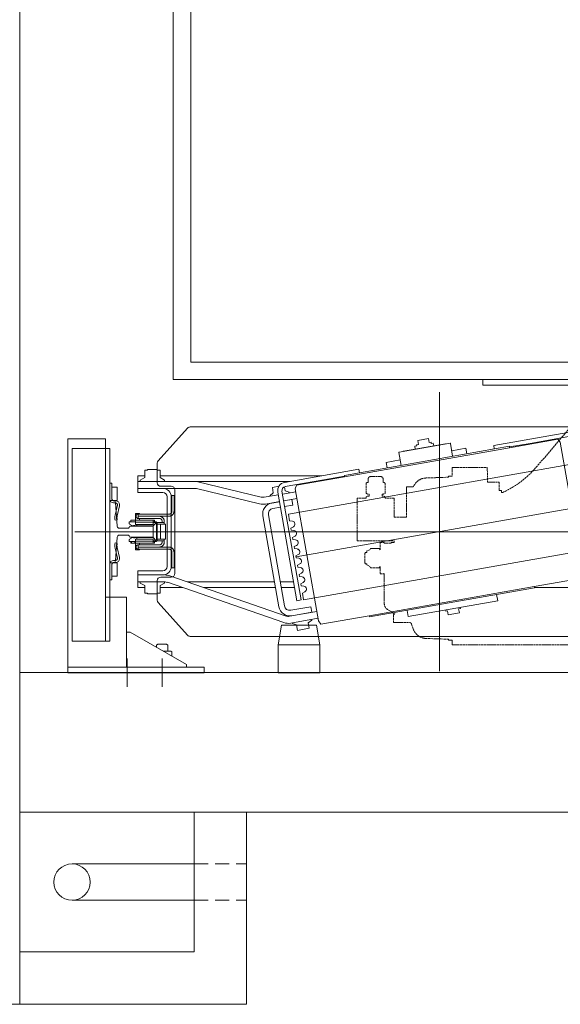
# Model space of a CAD drawing. Header units: millimetres. Extents: x 213386 to 506888, y 183055 to 450952.
# Tile 199 of 256: x 387877 to 388651, y 292732 to 294142. Entities that reach past the tile are written whole.
import ezdxf

# ---------------------------------------------------------------- set-up
doc = ezdxf.new("R2010")
doc.units = ezdxf.units.MM
doc.linetypes.add('ACAD_ISO02W100', pattern=[15, 12, -3])
doc.linetypes.add('ACDINTGL', pattern=[3, 2, -1])
for name, color, linetype, lineweight in [('DASH_25', 255, 'ACAD_ISO02W100', 0), ('NOVA', 255, 'Continuous', 0), ('NOVÁ TENKÁ', 255, 'Continuous', 0), ('ŽB', 255, 'Continuous', 0)]:
    doc.layers.add(name, color=color, linetype=linetype, lineweight=lineweight)

# ---------------------------------------------------------------- blocks, each defined once
blk = doc.blocks.new('MX20_Planview')
at = {"layer": 'DASH_25', "ltscale": 0.25}
for p, q in [((58.2, 667), (58.2, 679.8)), ((58.2, 679.8), (119.2, 679.8)), ((119.2, 679.8), (119.2, 626.8)), ((35.4, 664.1), (31.1, 664.1)), ((36.6, 667), (50.9, 667)), ((56.4, 667), (58.2, 667)), ((132, 661.7), (133.6, 665.7)), ((133.6, 665.7), (136, 665.7)), ((136, 667.7), (137.2, 668.9)), ((136, 665.7), (136, 667.7)), ((137.2, 668.9), (150.8, 668.9)), ((150.8, 668.9), (152, 667.7)), ((152, 667.7), (152, 665.7)), ((152, 665.7), (153.6, 665.7)), ((153.6, 665.7), (156, 661.7)), ((207.3, 664.7), (213.8, 664.8)), ((209.9, 640.9), (207.3, 664.7)), ((216.8, 637.3), (213.8, 664.8)), ((26.9, 659.9), (26.9, 646.7)), ((55.2, 662.7), (52.1, 662.7)), ((130.1, 660.7), (132, 661.7)), ((130.1, 648), (130.1, 660.7)), ((156, 661.7), (157.9, 660.7)), ((157.9, 660.7), (157.9, 648)), ((35.4, 642.5), (31.1, 642.5)), ((36.6, 639.5), (50.9, 639.5)), ((55.2, 643.9), (52.1, 643.9)), ((56.4, 639.5), (58.2, 639.5)), ((58.2, 626.8), (58.2, 639.5)), ((122, 646.9), (121.5, 646.4)), ((121.5, 646.4), (121.5, 641.4)), ((121.5, 641.4), (122, 640.9)), ((132, 646.9), (122, 646.9)), ((122, 640.9), (122.6, 640.9)), ((122.6, 630.9), (122.6, 640.9)), ((122.6, 640.9), (122.6, 640.9)), ((132, 646.9), (130.1, 648)), ((157.9, 648), (156, 646.9)), ((156, 646.9), (166, 646.9)), ((166, 646.9), (166.5, 646.4)), ((166.5, 641.4), (166, 640.9)), ((209.9, 640.9), (166, 640.9)), ((166.5, 646.4), (166.5, 641.4)), ((240, 600.6), (216.8, 637.3)), ((85, 626.8), (58.2, 626.8)), ((85, 626.8), (85, 608.9)), ((115.7, 626.8), (115.7, 611.8)), ((119.2, 626.8), (115.7, 626.8)), ((121.4, 630.9), (121.2, 622.6)), ((121.4, 630.9), (122.6, 630.9)), ((122.6, 630.9), (122.6, 630.9)), ((42, 608.9), (85, 608.9)), ((42, 608.9), (42, 601.2)), ((28, 548.9), (29.1, 581.3)), ((260, 548.9), (258.9, 581.3)), ((260, 548.9), (258.9, 581.3)), ((14.2, 543.5), (26.5, 543.5)), ((14.2, 493.5), (14.2, 543.5)), ((26.5, 548.9), (28, 548.9)), ((26.5, 543.5), (26.5, 548.9)), ((261.5, 548.9), (260, 548.9)), ((261.5, 548.9), (260, 548.9)), ((261.5, 543.5), (261.5, 548.9)), ((261.5, 543.5), (268, 543.5)), ((268, -543.5), (268, 543.5)), ((14.2, 493.5), (35.1, 492.9)), ((35.1, 476.7), (35.1, 492.9)), ((47.1, 476.2), (35.6, 476.2)), ((47.1, 473.2), (47.1, 476.2)), ((50, 473.2), (47.1, 473.2)), ((50, 473.2), (50, 471.2)), ((13.8, 423.4), (-37.7, 379.5)), ((-55.9, 233.6), (-55.9, 346)), ((-27.6, 164), (-52.2, 216.7)), ((-30.5, 163.5), (-30.5, 151.5)), ((-27.6, 164), (-30, 164)), ((-22.5, 161.5), (-22.5, 161.5)), ((-30, 151), (-22.5, 151)), ((-22.5, 153.5), (-22.5, 153.5)), ((-22.5, 151), (-22.5, 149)), ((-22.5, 149), (-21.8, 149)), ((-20.9, 99.7), (-20.9, 140.8)), ((-20.9, 101.7), (-20.9, 99.7)), ((-10.9, 89.7), (0, 89.7)), ((0, -89.7), (0, 89.7)), ((-10.9, -89.7), (0, -89.7)), ((-20.9, -101.7), (-20.9, -99.7)), ((-20.9, -99.7), (-20.9, -140.8)), ((-30.5, -163.5), (-30.5, -151.5)), ((-30, -151), (-22.5, -151)), ((-22.5, -149), (-21.8, -149)), ((-22.5, -151), (-22.5, -149)), ((-27.6, -164), (-52.2, -216.7)), ((-27.6, -164), (-30, -164)), ((-55.9, -233.6), (-55.9, -346)), ((13.8, -423.4), (-37.7, -379.5)), ((35, -492.9), (35, -476.7)), ((35.5, -476.2), (47, -476.2)), ((47, -473.2), (50, -473.2)), ((47, -473.2), (47, -476.2)), ((50, -473.2), (50, -471.2)), ((14.2, -493.5), (35, -492.9)), ((14.2, -543.5), (14.2, -493.5)), ((14.2, -543.5), (26.5, -543.5)), ((26.5, -543.5), (26.5, -548.9)), ((26.5, -548.9), (28, -548.9)), ((28, -548.9), (29.1, -581.3)), ((260, -548.9), (258.9, -581.3)), ((260, -548.9), (258.9, -581.3)), ((261.5, -548.9), (260, -548.9)), ((261.5, -548.9), (260, -548.9)), ((261.5, -543.5), (261.5, -548.9)), ((261.5, -543.5), (268, -543.5)), ((42, -608.9), (42, -601.2)), ((236, -627.9), (236, -604.8)), ((238, -601.9), (238, -601.9)), ((245.1, -599.6), (238.1, -601.9)), ((42, -608.9), (85, -608.9)), ((85, -613.1), (85, -608.9)), ((85, -626.8), (85, -608.9)), ((58.2, -626.8), (58.2, -639.5)), ((85, -626.8), (58.2, -626.8)), ((121.3, -626.8), (119.2, -626.8)), ((119.2, -679.8), (119.2, -626.8)), ((121.4, -630.9), (121.3, -626.8)), ((122.6, -630.9), (121.4, -630.9)), ((122.6, -630.9), (122.6, -640.9)), ((224, -625.9), (217.4, -636.3)), ((236, -627.9), (226, -627.9)), ((236, -627.9), (226, -627.9)), ((26.9, -646.7), (26.9, -659.9)), ((35.4, -642.5), (31.1, -642.5)), ((36.6, -639.5), (50.9, -639.5)), ((55.2, -643.9), (52.1, -643.9)), ((56.4, -639.5), (58.2, -639.5)), ((121.5, -641.4), (122, -640.9)), ((121.5, -646.4), (121.5, -641.4)), ((122, -646.9), (121.5, -646.4)), ((122.6, -640.9), (122, -640.9)), ((132, -646.9), (122, -646.9)), ((132, -646.9), (130.1, -648)), ((132, -646.9), (130.1, -648)), ((132, -646.9), (130.1, -648)), ((132, -646.9), (130.1, -648)), ((132, -646.9), (130.1, -648)), ((132, -646.9), (130.1, -648)), ((132, -646.9), (130.1, -648)), ((130.1, -648), (130.1, -660.7)), ((130.1, -648), (130.1, -660.7)), ((130.1, -648), (130.1, -660.7)), ((130.1, -648), (130.1, -660.7)), ((130.1, -648), (130.1, -660.7)), ((130.1, -648), (130.1, -660.7)), ((130.1, -648), (130.1, -660.7)), ((157.9, -648), (156, -646.9)), ((156, -646.9), (165.6, -646.9)), ((157.9, -648), (156, -646.9)), ((157.9, -648), (156, -646.9)), ((157.9, -648), (156, -646.9)), ((157.9, -648), (156, -646.9)), ((157.9, -660.7), (157.9, -648)), ((157.9, -660.7), (157.9, -648)), ((157.9, -660.7), (157.9, -648)), ((157.9, -660.7), (157.9, -648)), ((157.9, -660.7), (157.9, -648)), ((166.5, -641.4), (166, -640.9)), ((209, -640.9), (166, -640.9)), ((166, -646.9), (166.5, -646.4)), ((166.5, -646.4), (166.5, -641.4)), ((55.2, -662.7), (52.1, -662.7)), ((130.1, -660.7), (132, -661.7)), ((130.1, -660.7), (132, -661.7)), ((130.1, -660.7), (132, -661.7)), ((130.1, -660.7), (132, -661.7)), ((130.1, -660.7), (132, -661.7)), ((130.1, -660.7), (132, -661.7)), ((130.1, -660.7), (132, -661.7)), ((132, -661.7), (133.6, -665.7)), ((132, -661.7), (133.6, -665.7)), ((132, -661.7), (133.6, -665.7)), ((132, -661.7), (133.6, -665.7)), ((132, -661.7), (133.6, -665.7)), ((132, -661.7), (133.6, -665.7)), ((132, -661.7), (133.6, -665.7)), ((153.6, -665.7), (156, -661.7)), ((153.6, -665.7), (156, -661.7)), ((153.6, -665.7), (156, -661.7)), ((153.6, -665.7), (156, -661.7)), ((153.6, -665.7), (156, -661.7)), ((156, -661.7), (157.9, -660.7)), ((156, -661.7), (157.9, -660.7)), ((156, -661.7), (157.9, -660.7)), ((156, -661.7), (157.9, -660.7)), ((156, -661.7), (157.9, -660.7)), ((35.4, -664.1), (31.1, -664.1)), ((36.6, -667), (50.9, -667)), ((56.4, -667), (58.2, -667)), ((58.2, -667), (58.2, -679.8)), ((133.6, -665.7), (136, -665.7)), ((133.6, -665.7), (136, -665.7)), ((133.6, -665.7), (136, -665.7)), ((133.6, -665.7), (136, -665.7)), ((133.6, -665.7), (136, -665.7)), ((133.6, -665.7), (136, -665.7)), ((133.6, -665.7), (136, -665.7)), ((136, -665.7), (136, -667.7)), ((136, -665.7), (136, -667.7)), ((136, -665.7), (136, -667.7)), ((136, -665.7), (136, -667.7)), ((136, -665.7), (136, -667.7)), ((136, -665.7), (136, -667.7)), ((136, -667.7), (137.2, -668.9)), ((136, -667.7), (137.2, -668.9)), ((136, -667.7), (137.2, -668.9)), ((136, -667.7), (137.2, -668.9)), ((136, -667.7), (137.2, -668.9)), ((136, -667.7), (137.2, -668.9)), ((137.2, -668.9), (150.8, -668.9)), ((137.2, -668.9), (150.8, -668.9)), ((137.2, -668.9), (150.8, -668.9)), ((137.2, -668.9), (150.8, -668.9)), ((137.2, -668.9), (150.8, -668.9)), ((137.2, -668.9), (139.4, -668.9)), ((150.8, -668.9), (152, -667.7)), ((150.8, -668.9), (152, -667.7)), ((150.8, -668.9), (152, -667.7)), ((150.8, -668.9), (152, -667.7)), ((150.8, -668.9), (152, -667.7)), ((152, -665.7), (153.6, -665.7)), ((152, -667.7), (152, -665.7)), ((152, -667.7), (152, -665.7)), ((152, -667.7), (152, -665.7)), ((152, -667.7), (152, -665.7)), ((152, -667.7), (152, -665.7)), ((152, -665.7), (153.6, -665.7)), ((152, -665.7), (153.6, -665.7)), ((152, -665.7), (153.6, -665.7)), ((152, -665.7), (153.6, -665.7)), ((58.2, -679.8), (119.2, -679.8))]:
    blk.add_line(p, q, dxfattribs=at)
for centre, radius, start, end in [((31.1, 659.9), 4.2, 90, 180), ((40.6, 663.6), 5.25, 139.1176, 174.8153), ((46.9, 663.6), 5.25, 349.8415, 40.8824), ((60.3, 663.6), 5.25, 139.1176, 190.1585), ((31.1, 646.7), 4.2, 180, 270), ((40.6, 643), 5.25, 185.1847, 220.8824), ((46.9, 643), 5.25, 319.1176, 10.1585), ((60.3, 643), 5.25, 169.8415, 220.8824), ((107.2, 622.9), 14, 307.3916, 360), ((49.1, 580.6), 20, 117.1987, 178), ((39, 601.2), 3, 288.0343, 360), ((238.9, 580.6), 20, 2, 86.8412), ((-77.4, 530.1), 140.3, 310.542, 335.2076), ((35.6, 476.7), 0.5, 180, 270), ((-15.9, 346), 40, 122.8982, 180), ((-15.9, 233.6), 40, 180, 205), ((-30, 163.5), 0.5, 90, 180), ((-30, 151.5), 0.5, 180, 270), ((-60.9, 140.8), 40, 0, 11.8522), ((-10.9, 99.7), 10, 180, 270), ((-10.9, -99.7), 10, 90, 180), ((-60.9, -140.8), 40, 348.1478, 0), ((-30, -151.5), 0.5, 90, 180), ((-30, -163.5), 0.5, 180, 270), ((-15.9, -233.6), 40, 155, 180), ((-15.9, -346), 40, 180, 237.1018), ((-77.4, -530.1), 140.3, 24.7924, 49.458), ((35.5, -476.7), 0.5, 90, 180), ((49.1, -580.6), 20, 182, 242.8013), ((238.9, -580.6), 20, 288.0343, 358), ((238.9, -580.6), 20, 288.0343, 358), ((39, -601.2), 3, 360, 71.9657), ((239, -604.8), 3, 108.0343, 180), ((226, -625.9), 2, 179.4199, 270), ((31.1, -646.7), 4.2, 90, 180), ((40.6, -643), 5.25, 139.1176, 174.8153), ((46.9, -643), 5.25, 349.8415, 40.8824), ((60.3, -643), 5.25, 139.1176, 190.1585), ((209, -630.9), 10, 270, 327.6863), ((31.1, -659.9), 4.2, 180, 270), ((46.9, -663.6), 5.25, 319.1176, 10.1585), ((60.3, -663.6), 5.25, 169.8415, 220.8824), ((40.6, -663.6), 5.25, 185.1847, 220.8824)]:
    blk.add_arc(centre, radius, start, end, dxfattribs=at)
blk = doc.blocks.new('ev výtah')
at = {"layer": 'NOVÁ TENKÁ'}
for p, q in [((28490.4, 13192.4), (28490.4, 13192.4)), ((28490.4, 13123.4), (28490.4, 12928.4)), ((28490.4, 13123.4), (28498.4, 13123.4)), ((28498.4, 13123.4), (28498.4, 13039.4)), ((28498.4, 13123.4), (28825.4, 13123.4)), ((28498.4, 13123.4), (28498.4, 12983.4)), ((28811.4, 13117.4), (28535.4, 13117.4)), ((28535.4, 13117.4), (28535.4, 13063.4)), ((28811.4, 13063.4), (28811.4, 13117.4)), ((28825.4, 13117.4), (28825.4, 13123.4)), ((28825.4, 13117.4), (28825.4, 13069.4)), ((28692.4, 13113.4), (28692.4, 12069.4)), ((28692.4, 13035.8), (28692.4, 13098)), ((28811.4, 13069.4), (28535.4, 13069.4)), ((28811.4, 13063.4), (28535.4, 13063.4)), ((28598.4, 13039.4), (28598.4, 13069.4)), ((28825.4, 13069.4), (28598.4, 13069.4)), ((28761.4, 13069.4), (28613.4, 13069.4)), ((28623.2, 13060.4), (28623.2, 13063.4)), ((28623.2, 13060.4), (28645.7, 13060.4)), ((28645.7, 13060.4), (28628.7, 13060.4)), ((28628.7, 13060.4), (28628.7, 13053)), ((28647.7, 13053), (28647.7, 13059.4)), ((28737.2, 13053), (28737.2, 13059.4)), ((28761.7, 13060.4), (28739.2, 13060.4)), ((28739.2, 13060.4), (28756.2, 13060.4)), ((28756.2, 13060.4), (28756.2, 13053)), ((28761.7, 13060.4), (28761.7, 13063.4)), ((28628.7, 13053), (28638.2, 13053)), ((28638.2, 13053), (28647.7, 13053)), ((28648.2, 13057.9), (28648.2, 13054.9)), ((28651.2, 13057.9), (28651.2, 13054.9)), ((28654.4, 13052.5), (28668.9, 13055.6)), ((28655.3, 13049.6), (28669.8, 13052.7)), ((28676.2, 13055.6), (28675.5, 13052.7)), ((28708.7, 13055.6), (28709.4, 13052.7)), ((28729.6, 13049.6), (28715.1, 13052.7)), ((28730.5, 13052.5), (28716, 13055.6)), ((28733.7, 13057.9), (28733.7, 13054.9)), ((28736.7, 13057.9), (28736.7, 13054.9)), ((28746.7, 13053), (28737.2, 13053)), ((28756.2, 13053), (28746.7, 13053)), ((28510.8, 13038.4), (28470.1, 13038.4)), ((28498.4, 13039.4), (28548.4, 13039.4)), ((28548.4, 13034.4), (28502.4, 12953.4)), ((28548.4, 13039.4), (28598.4, 13039.4)), ((28548.4, 13034.4), (28548.4, 13039.2)), ((28620.4, 13023.4), (28612.4, 13023.4)), ((28612.4, 13023.4), (28612.4, 13013.4)), ((28615.1, 13013.4), (28618.7, 13019.7)), ((28618.7, 13019.7), (28620.4, 13019.7)), ((28620.4, 13023.4), (28636.4, 13023.4)), ((28620.4, 13023.4), (28620.4, 12984.1)), ((28630.4, 13023.4), (28630.4, 12987.4)), ((28636.4, 13023.4), (28636.4, 12987.4)), ((28764.4, 13023.4), (28748.4, 13023.4)), ((28748.4, 12987.4), (28748.4, 13023.4)), ((28754.4, 12987.4), (28754.4, 13023.4)), ((28754.4, 12987.4), (28754.4, 13023.4)), ((28764.4, 13023.4), (28772.4, 13023.4)), ((28764.4, 12805), (28764.4, 13023.4)), ((28764.4, 13023.4), (28764.4, 12941.8)), ((28766.2, 13019.7), (28764.4, 13019.7)), ((28769.8, 13013.4), (28766.2, 13019.7)), ((28772.4, 13013.4), (28772.4, 13023.4)), ((28604.4, 13009.3), (28603.4, 13009.3)), ((28603.4, 12995.5), (28603.4, 13009.3)), ((28615.1, 13013.4), (28604.4, 13013.4)), ((28604.4, 13009.3), (28604.4, 13013.4)), ((28780.4, 13013.4), (28769.8, 13013.4)), ((28780.4, 13009.3), (28780.4, 13013.4)), ((28780.4, 13009.3), (28781.4, 13009.3)), ((28781.4, 12995.5), (28781.4, 13009.3)), ((28529.7, 12996.4), (28526.9, 12996.4)), ((28531.3, 12994.8), (28529.7, 12996.4)), ((28531.3, 12988.4), (28531.3, 12994.8)), ((28591, 12994.1), (28544.1, 12951.9)), ((28594.4, 12995.4), (28622.4, 12995.4)), ((28604.4, 12995.5), (28603.4, 12995.5)), ((28604.4, 12991.4), (28604.4, 12995.5)), ((28604.4, 12991.4), (28615.1, 12991.4)), ((28612.4, 12959.3), (28612.4, 12991.4)), ((28615.1, 12991.4), (28618.7, 12985.2)), ((28627.4, 12990.4), (28627.4, 12975.4)), ((28757.4, 12975.4), (28757.4, 12990.4)), ((28762.4, 12995.4), (28790.5, 12995.4)), ((28769.8, 12991.4), (28766.2, 12985.2)), ((28780.4, 12991.4), (28769.8, 12991.4)), ((28772.4, 12759.7), (28772.4, 12991.4)), ((28780.4, 12995.5), (28781.4, 12995.5)), ((28780.4, 12995.5), (28780.4, 12991.4)), ((28840.8, 12951.9), (28793.9, 12994.1)), ((28510.8, 12988.4), (28470.1, 12988.4)), ((28498.4, 12983.4), (28498.4, 12928.4)), ((28514.4, 12974.6), (28520.1, 12974.6)), ((28521.4, 12980.4), (28521.4, 12986.9)), ((28521.4, 12980.4), (28529.7, 12980.4)), ((28521.4, 12978), (28521.4, 12980.4)), ((28529.7, 12980.4), (28531.3, 12982)), ((28531.3, 12982), (28531.3, 12988.4)), ((28619.9, 12980.8), (28562.2, 12814.3)), ((28629.3, 12977.5), (28571.6, 12811)), ((28618.7, 12985.2), (28620.4, 12985.2)), ((28642.4, 12981.4), (28692.4, 12981.4)), ((28642.4, 12975.4), (28692.4, 12975.4)), ((28692.4, 12981.4), (28742.4, 12981.4)), ((28692.4, 12975.4), (28742.4, 12975.4)), ((28754.4, 12987.4), (28754.4, 12941.8)), ((28766.2, 12985.2), (28764.4, 12985.2)), ((28752.4, 12970.4), (28632.4, 12970.4)), ((31110.4, 12972.4), (28910.4, 12972.4)), ((28910.4, 12972.4), (28910.4, 11297.4)), ((28542.4, 12948.2), (28542.4, 12234.6)), ((28620.4, 12951.9), (28620.4, 12827.5)), ((28842.4, 12234.6), (28842.4, 12948.2)), ((31085.4, 12947.4), (28935.4, 12947.4)), ((28935.4, 12947.4), (28935.4, 11297.4)), ((28754.2, 12939.4), (28732.1, 12848.8)), ((28763.9, 12937.1), (28741.8, 12846.4)), ((28490.4, 12928.4), (28498.4, 12928.4)), ((28612.4, 12928.8), (28612.4, 12826.1)), ((28714.9, 12844.1), (28584.9, 12821.2)), ((28716.3, 12836.3), (28586.3, 12813.3)), ((28735.4, 12820.3), (28731.9, 12840.6)), ((28745.3, 12822.1), (28741.7, 12842.3)), ((28743.2, 12833.9), (28743.9, 12834)), ((28743.9, 12834), (28748, 12829.2)), ((28593.5, 12795.3), (28749.1, 12822.8)), ((28727.5, 12818.9), (28725.5, 12829.8)), ((28735.3, 12820.3), (28733.4, 12831.2)), ((28734.8, 12823.3), (28734.9, 12823.4)), ((28755.9, 12830.6), (28748, 12829.2)), ((28755.9, 12830.6), (28757.5, 12821.1)), ((28571.2, 12806), (28578.2, 12766.7)), ((28594.6, 12789.4), (28750.2, 12816.9)), ((28612.4, 12818), (28612.4, 12798.7)), ((28620.4, 12819.4), (28620.4, 12800.1)), ((28707.5, 12801.9), (28708, 12805.9)), ((28717.5, 12807.5), (28708, 12805.9)), ((28790, 12396.9), (28717.5, 12807.5)), ((28730.6, 12801.2), (28728.5, 12813)), ((28736.4, 12814.4), (28738.5, 12802.6)), ((28739.9, 12795.2), (28736.5, 12814.4)), ((28736.6, 12813.4), (28736.7, 12813.4)), ((28749.7, 12797), (28746.3, 12816.2)), ((28748.1, 12806.3), (28748.8, 12806.5)), ((28750.9, 12812.4), (28748.8, 12806.5)), ((28750.9, 12812.4), (28756.7, 12813.4)), ((28757.1, 12812), (28766.8, 12756.8)), ((28763, 12813), (28781.8, 12706.7)), ((28558.9, 12795.8), (28551, 12794.4)), ((28554, 12777.7), (28551, 12794.4)), ((28561.1, 12801.8), (28558.9, 12795.8)), ((28561.1, 12801.8), (28561.8, 12801.9)), ((28561.4, 12804.3), (28568.3, 12765)), ((28564.5, 12764.3), (28753.6, 12797.7)), ((28577, 12774.1), (28571.9, 12802.7)), ((28579.8, 12804.1), (28584.8, 12775.5)), ((28593.5, 12795.3), (28594.6, 12789.4)), ((28627.7, 12787.9), (28628.2, 12791.8)), ((28631.1, 12792.3), (28628.2, 12791.8)), ((28631.1, 12792.3), (28632.9, 12788.8)), ((28641, 12790.2), (28641.5, 12794.1)), ((28644.4, 12794.6), (28641.5, 12794.1)), ((28644.4, 12794.6), (28646.2, 12791.1)), ((28654.3, 12792.5), (28654.8, 12796.5)), ((28657.7, 12797), (28654.8, 12796.5)), ((28657.7, 12797), (28659.5, 12793.5)), ((28667.6, 12794.9), (28668.1, 12798.8)), ((28671, 12799.3), (28668.1, 12798.8)), ((28671, 12799.3), (28672.8, 12795.8)), ((28680.9, 12797.2), (28681.4, 12801.2)), ((28684.3, 12801.7), (28681.4, 12801.2)), ((28684.3, 12801.7), (28686.1, 12798.2)), ((28694.2, 12799.6), (28694.7, 12803.5)), ((28697.6, 12804), (28694.7, 12803.5)), ((28697.6, 12804), (28699.4, 12800.5)), ((28730.6, 12801.2), (28738.5, 12802.6)), ((28753.6, 12797.7), (28758.9, 12796.1)), ((28758.9, 12796.1), (28771.1, 12727.1)), ((28561.9, 12779.1), (28554, 12777.7)), ((28561.9, 12779.1), (28565.9, 12774.2)), ((28575, 12784.9), (28575.1, 12784.9)), ((28604.5, 12787.6), (28594.9, 12785.9)), ((28667.3, 12375.3), (28594.9, 12785.9)), ((28604.5, 12787.6), (28606.3, 12784.1)), ((28614.4, 12785.5), (28614.9, 12789.5)), ((28617.8, 12790), (28614.9, 12789.5)), ((28617.8, 12790), (28619.6, 12786.4)), ((28560, 12761), (28564.5, 12764.3)), ((28565.9, 12774.2), (28566.7, 12774.3)), ((28584.8, 12775.5), (28577, 12774.1)), ((28572.1, 12692), (28560, 12761)), ((28766.8, 12756.8), (28772.1, 12727.3)), ((28773, 12727.5), (28771.1, 12727.1)), ((28771.1, 12727.1), (28812.7, 12490.8)), ((28773, 12727.5), (28814.7, 12491.1)), ((28781.8, 12706.7), (28776.9, 12705.8)), ((28570.2, 12691.7), (28572.1, 12692)), ((28611.8, 12455.3), (28570.2, 12691.7)), ((28613.8, 12455.7), (28572.1, 12692)), ((28791.7, 12667.8), (28783.8, 12666.4)), ((28795.2, 12647.6), (28791.7, 12667.8)), ((28579.7, 12637.5), (28570.9, 12636)), ((28787.4, 12646.2), (28805.6, 12649.4)), ((28805.6, 12649.4), (28806.2, 12649)), ((28806.2, 12649), (28819, 12576.2)), ((28807.8, 12642.7), (28807.2, 12643.1)), ((28818.4, 12582.6), (28807.8, 12642.7)), ((28593.4, 12507.9), (28570.9, 12636)), ((28810.7, 12626), (28814.7, 12626.7)), ((28815.2, 12623.7), (28814.7, 12626.7)), ((28815.2, 12623.7), (28816.8, 12624)), ((28816.8, 12624), (28817.2, 12621.5)), ((28822.9, 12622.5), (28817.2, 12621.5)), ((28822.9, 12622.5), (28825.7, 12606.8)), ((28815.4, 12599.4), (28819.4, 12600.1)), ((28818.8, 12603), (28820.4, 12603.3)), ((28819.4, 12600.1), (28818.8, 12603)), ((28820, 12605.8), (28825.7, 12606.8)), ((28820, 12605.8), (28820.4, 12603.3)), ((28892.4, 12591.4), (28492.4, 12591.4)), ((28580.3, 12582.3), (28578.7, 12582)), ((28579.2, 12579.6), (28578.7, 12582)), ((28818.4, 12582.6), (28818, 12582.1)), ((28579.2, 12579.6), (28573.5, 12578.6)), ((28576.2, 12562.8), (28573.5, 12578.6)), ((28800.4, 12572.4), (28818.6, 12575.6)), ((28811.8, 12553.6), (28808.3, 12573.8)), ((28819, 12576.2), (28818.6, 12575.6)), ((28582, 12563.8), (28576.2, 12562.8)), ((28582.4, 12561.3), (28582, 12563.8)), ((28584, 12561.6), (28582.4, 12561.3)), ((28811.8, 12553.6), (28803.9, 12552.2)), ((28902.4, 12529.4), (28902.4, 12196.9)), ((28909.8, 12529.4), (28902.4, 12529.4)), ((28602.3, 12509.5), (28593.4, 12507.9)), ((28815.8, 12513.6), (28810.9, 12512.8)), ((28815.8, 12513.6), (28834.6, 12407.3)), ((28814.7, 12491.1), (28812.7, 12490.8)), ((28812.7, 12490.8), (28824.9, 12421.8)), ((28813.7, 12490.9), (28818.9, 12461.4)), ((28611.8, 12455.3), (28613.8, 12455.7)), ((28612.4, 12455.4), (28612.4, 12191.4)), ((28626, 12386.8), (28613.8, 12455.7)), ((28818.9, 12461.4), (28828.7, 12406.2)), ((28820.4, 12418.5), (28631.3, 12385.2)), ((28824.9, 12421.8), (28820.4, 12418.5))]:
    blk.add_line(p, q, dxfattribs=at)
at = {"layer": 'NOVÁ TENKÁ', "ltscale": 3}
for p, q in [((28736.9, 13063.4), (28647.9, 13063.4)), ((28647.9, 13063.4), (28647.9, 13058.2)), ((28736.9, 13058.2), (28736.9, 13063.4)), ((28650.7, 13055.2), (28684.7, 13052.6)), ((28687.4, 13049.6), (28687.4, 13037.8)), ((28697.4, 13037.8), (28697.4, 13049.6)), ((28700.2, 13052.6), (28734.2, 13055.2)), ((28684.5, 13034.8), (28684.5, 13034.8)), ((28684.5, 13034.8), (28684.5, 13001.4)), ((28700.4, 13001.4), (28700.4, 13034.8)), ((28700.4, 13034.8), (28700.4, 13034.8)), ((28684.5, 13001.4), (28700.4, 13001.4))]:
    blk.add_line(p, q, dxfattribs=at)
at = {"layer": 'NOVÁ TENKÁ', "ltscale": 0.33}
for p, q in [((28692.4, 13001.4), (28692.4, 12181.4)), ((28728.7, 12386.1), (28656.2, 12796.7)), ((28515.9, 12591.4), (28869, 12591.4))]:
    blk.add_line(p, q, dxfattribs=at)
at = {"layer": 'NOVÁ TENKÁ', "ltscale": 0.25}
for p, q in [((28558.4, 12817.4), (28530.4, 12822.4)), ((28558.4, 12817.4), (28558.4, 12767.4)), ((28558.4, 12767.4), (28530.4, 12762.4))]:
    blk.add_line(p, q, dxfattribs=at)
at = {"layer": 'NOVÁ TENKÁ'}
for points in [[(28498.4, 13049.4), (28498.4, 12953.4), (28502.4, 12953.4)], [(28675.9, 13033.4), (28678.5, 13033.4)], [(28675.9, 13026.5), (28675.9, 13033.4)], [(28675.9, 13032.4), (28678.5, 13032.4)], [(28678.5, 13035.5), (28680.8, 13035.5)], [(28678.5, 13035.5), (28678.5, 13033.4)], [(28678.5, 13033.4), (28678.5, 13026.5)], [(28681.7, 13034.9), (28681.5, 13035.1), (28681.4, 13035.3), (28681.1, 13035.4), (28680.8, 13035.5)], [(28681.7, 13034.9), (28684, 13030.7)], [(28700.8, 13030.7), (28703.2, 13034.9)], [(28704, 13035.5), (28703.8, 13035.4), (28703.5, 13035.3), (28703.3, 13035.1), (28703.2, 13034.9)], [(28704, 13035.5), (28706.4, 13035.5)], [(28706.4, 13035.5), (28706.4, 13033.4)], [(28706.4, 13033.4), (28709, 13033.4)], [(28706.4, 13026.5), (28706.4, 13033.4)], [(28709, 13033.4), (28709, 13026.5)], [(28681.9, 13026.5), (28666.5, 13026.5)], [(28666.5, 13026.5), (28666.5, 13020.9)], [(28666.5, 13020.9), (28667.3, 13020.9)], [(28670.3, 13025.9), (28670.1, 13025.9), (28669.7, 13025.8), (28669.5, 13025.8), (28669.2, 13025.7), (28668.9, 13025.6), (28668.7, 13025.4), (28668.4, 13025.2), (28668.2, 13025), (28668, 13024.9), (28667.9, 13024.6), (28667.7, 13024.3), (28667.6, 13024.1), (28667.4, 13023.8), (28667.4, 13023.5), (28667.3, 13023.2), (28667.3, 13022.9)], [(28670.3, 13022.9), (28667.3, 13022.9)], [(28667.3, 13022.9), (28667.3, 12978.5)], [(28673.4, 13022.9), (28673.4, 13023.2), (28673.3, 13023.5), (28673.3, 13023.8), (28673.2, 13024.1), (28673.1, 13024.3), (28672.9, 13024.6), (28672.7, 13024.9), (28672.5, 13025), (28672.3, 13025.2), (28672.1, 13025.4), (28671.8, 13025.6), (28671.6, 13025.7), (28671.3, 13025.8), (28671, 13025.8), (28670.7, 13025.9), (28670.3, 13025.9)], [(28670.3, 13022.9), (28670.3, 12978.5)], [(28670.4, 13022.9), (28670.3, 13022.9)], [(28670.3, 13022.9), (28670.3, 13022.9)], [(28670.3, 13020.9), (28670.4, 13020.9)], [(28670.4, 13022.9), (28673.4, 13022.9)], [(28670.4, 12992.4), (28670.4, 13022.9)], [(28673.4, 12992.4), (28673.4, 13022.9)], [(28673.4, 13020.9), (28675.9, 13020.9)], [(28675.9, 13027.5), (28678.5, 13027.5)], [(28675.9, 13001.4), (28675.9, 13026.5)], [(28679, 13001.4), (28679, 13026.5)], [(28681.9, 13026.5), (28681.9, 13001.4)], [(28684.2, 13024.4), (28681.9, 13024.4)], [(28683.4, 13028.4), (28683.5, 13028.8), (28683.7, 13029)], [(28683.7, 13027.8), (28683.5, 13028.1), (28683.4, 13028.4)], [(28683.7, 13029), (28683.9, 13029.2), (28684.1, 13029.4), (28684.2, 13029.6), (28684.2, 13029.9)], [(28684.2, 13027), (28684.2, 13027.3), (28684.1, 13027.4), (28683.9, 13027.7), (28683.7, 13027.8)], [(28684.2, 13030.2), (28684.2, 13030.4), (28684, 13030.7)], [(28684.2, 13030.2), (28684.2, 13029.9)], [(28684.2, 13027), (28684.2, 13001.4)], [(28700.8, 13030.7), (28700.7, 13030.4), (28700.7, 13030.2)], [(28700.7, 13029.9), (28700.7, 13030.2)], [(28700.7, 13029.9), (28700.7, 13029.6), (28700.8, 13029.4), (28701, 13029.2), (28701.1, 13029)], [(28701.1, 13027.8), (28701, 13027.7), (28700.8, 13027.4), (28700.7, 13027.3), (28700.7, 13027)], [(28700.7, 13001.4), (28700.7, 13027)], [(28702.9, 13024.4), (28700.7, 13024.4)], [(28701.4, 13028.4), (28701.3, 13028.8), (28701.1, 13029)], [(28701.1, 13027.8), (28701.3, 13028.1), (28701.4, 13028.4)], [(28702.9, 13026.5), (28718.4, 13026.5)], [(28702.9, 13001.4), (28702.9, 13026.5)], [(28705.8, 13026.5), (28705.8, 13001.4)], [(28709, 13026.5), (28709, 13001.4)], [(28709, 13020.9), (28711.4, 13020.9)], [(28714.4, 13025.9), (28714.2, 13025.9), (28713.8, 13025.8), (28713.6, 13025.8), (28713.3, 13025.7), (28713, 13025.6), (28712.8, 13025.4), (28712.5, 13025.2), (28712.3, 13025), (28712.2, 13024.9), (28712, 13024.6), (28711.8, 13024.3), (28711.7, 13024.1), (28711.5, 13023.8), (28711.5, 13023.5), (28711.4, 13023.2), (28711.4, 13022.9)], [(28711.4, 13022.9), (28711.4, 12992.4)], [(28714.4, 13022.9), (28711.4, 13022.9)], [(28717.5, 13022.9), (28717.5, 13023.2), (28717.4, 13023.5), (28717.4, 13023.8), (28717.3, 13024.1), (28717.2, 13024.3), (28717, 13024.6), (28716.8, 13024.9), (28716.7, 13025), (28716.4, 13025.2), (28716.2, 13025.4), (28715.9, 13025.6), (28715.7, 13025.7), (28715.4, 13025.8), (28715.1, 13025.8), (28714.8, 13025.9), (28714.4, 13025.9)], [(28714.4, 13022.9), (28714.4, 12992.4)], [(28714.5, 13022.9), (28714.4, 13022.9)], [(28714.4, 13022.9), (28714.4, 13022.9)], [(28714.4, 13020.9), (28714.5, 13020.9)], [(28714.5, 12978.5), (28714.5, 13022.9)], [(28714.5, 13022.9), (28717.5, 13022.9)], [(28717.5, 12978.5), (28717.5, 13022.9)], [(28717.5, 13020.9), (28718.4, 13020.9)], [(28718.4, 13020.9), (28718.4, 13026.5)], [(28670.4, 12992.4), (28670.4, 12992.1), (28670.4, 12991.7), (28670.5, 12991.4), (28670.6, 12991), (28670.6, 12990.6), (28670.8, 12990.4), (28670.9, 12990), (28671, 12989.7), (28671.1, 12989.4), (28671.3, 12989.1), (28671.4, 12988.8), (28671.7, 12988.5), (28671.8, 12988.3), (28672, 12988), (28672.3, 12987.7), (28672.5, 12987.5), (28672.7, 12987.3), (28673, 12987), (28673.3, 12986.9), (28673.5, 12986.6), (28673.8, 12986.4), (28674.1, 12986.2), (28674.4, 12986.1), (28674.7, 12986), (28675, 12985.9), (28675.4, 12985.7), (28675.7, 12985.6), (28676, 12985.6), (28676.3, 12985.5), (28676.7, 12985.4), (28677, 12985.4), (28677.4, 12985.4)], [(28673.4, 12992.4), (28673.4, 12992.1), (28673.5, 12991.6), (28673.6, 12991.3), (28673.8, 12990.9), (28673.9, 12990.6), (28674.1, 12990.2), (28674.3, 12989.9), (28674.6, 12989.6), (28674.8, 12989.3), (28675.2, 12989.1), (28675.5, 12988.9), (28675.9, 12988.7), (28676.3, 12988.6), (28676.6, 12988.5), (28677, 12988.4), (28677.4, 12988.4)], [(28681.9, 13001.4), (28675.9, 13001.4)], [(28675.9, 12999.5), (28675.9, 13001.4)], [(28675.9, 12999.5), (28678.5, 12999.5)], [(28678.5, 13001.4), (28678.5, 12999.5)], [(28678.5, 12997.4), (28678.5, 12999.5)], [(28678.5, 12999.5), (28681.5, 12995.4)], [(28678.5, 12997.4), (28678.5, 12997), (28678.5, 12996.6), (28678.8, 12996.3), (28679, 12996), (28679.3, 12995.8), (28679.7, 12995.6), (28680, 12995.5), (28680.4, 12995.4)], [(28679.2, 12998.4), (28679.2, 13001.4)], [(28679.4, 12995.7), (28679.4, 12993)], [(28679.4, 12985.4), (28679.4, 12992.9)], [(28680, 12997.3), (28684.2, 13001.4)], [(28680.4, 12995.4), (28681.5, 12995.4)], [(28680.7, 12996.5), (28704.2, 12996.5)], [(28681.5, 12983.4), (28681.5, 12995.4)], [(28681.5, 12995.4), (28703.4, 12995.4)], [(28681.5, 12990.9), (28703.4, 12990.9)], [(28684.2, 13001.4), (28700.7, 13001.4)], [(28700.7, 13001.4), (28704.8, 12997.3)], [(28709, 13001.4), (28702.9, 13001.4)], [(28703.4, 12995.4), (28706.4, 12999.5)], [(28703.4, 12995.4), (28703.4, 12983.4)], [(28703.4, 12995.4), (28704.4, 12995.4)], [(28704.4, 12995.4), (28704.8, 12995.5), (28705.2, 12995.6), (28705.5, 12995.8), (28705.9, 12996), (28706.1, 12996.3), (28706.2, 12996.6), (28706.4, 12997), (28706.4, 12997.4)], [(28705.4, 12993), (28705.4, 12995.7)], [(28705.4, 12985.4), (28705.4, 12992.9)], [(28705.7, 13001.4), (28705.7, 12998.4)], [(28706.4, 12999.5), (28706.4, 13001.4)], [(28706.4, 12997.4), (28706.4, 12999.5)], [(28706.4, 12999.5), (28709, 12999.5)], [(28707.4, 12985.4), (28707.8, 12985.4), (28708.2, 12985.4), (28708.5, 12985.5), (28708.8, 12985.6), (28709.2, 12985.6), (28709.5, 12985.7), (28709.9, 12985.9), (28710.1, 12986), (28710.5, 12986.1), (28710.7, 12986.2), (28711.1, 12986.4), (28711.4, 12986.6), (28711.6, 12986.9), (28711.9, 12987), (28712.2, 12987.3), (28712.4, 12987.5), (28712.6, 12987.7), (28712.9, 12988), (28713, 12988.3), (28713.2, 12988.5), (28713.4, 12988.8), (28713.6, 12989.1), (28713.7, 12989.4), (28713.9, 12989.7), (28714, 12990), (28714.1, 12990.4), (28714.2, 12990.6), (28714.3, 12991), (28714.4, 12991.4), (28714.4, 12991.7), (28714.4, 12992.1), (28714.4, 12992.4)], [(28707.4, 12988.4), (28707.8, 12988.4), (28708.3, 12988.5), (28708.6, 12988.6), (28709, 12988.7), (28709.3, 12988.9), (28709.7, 12989.1), (28709.9, 12989.3), (28710.3, 12989.6), (28710.5, 12989.9), (28710.7, 12990.2), (28710.9, 12990.6), (28711.1, 12990.9), (28711.3, 12991.3), (28711.4, 12991.6), (28711.4, 12992.1), (28711.4, 12992.4)], [(28709, 13001.4), (28709, 12999.5)], [(28663.3, 12971.4), (28663.7, 12971.4), (28664.1, 12971.5), (28664.4, 12971.5), (28664.7, 12971.6), (28665, 12971.7), (28665.4, 12971.8), (28665.8, 12971.9), (28666, 12971.9), (28666.4, 12972.1), (28666.6, 12972.3), (28667, 12972.5), (28667.3, 12972.7), (28667.5, 12972.8), (28667.8, 12973), (28668, 12973.3), (28668.3, 12973.4), (28668.5, 12973.7), (28668.8, 12974), (28668.9, 12974.2), (28669.1, 12974.5), (28669.3, 12974.8), (28669.5, 12975.1), (28669.6, 12975.4), (28669.8, 12975.7), (28669.9, 12976), (28670, 12976.4), (28670.1, 12976.7), (28670.2, 12977.1), (28670.3, 12977.3), (28670.3, 12977.7), (28670.3, 12978), (28670.3, 12978.5)], [(28663.3, 12974.4), (28663.7, 12974.4), (28664.2, 12974.5), (28664.5, 12974.6), (28664.9, 12974.8), (28665.2, 12974.9), (28665.6, 12975.1), (28665.8, 12975.4), (28666.2, 12975.6), (28666.4, 12975.9), (28666.6, 12976.2), (28666.8, 12976.5), (28667, 12976.9), (28667.2, 12977.2), (28667.3, 12977.6), (28667.3, 12978), (28667.3, 12978.5)], [(28678.5, 12988.4), (28677.4, 12988.4)], [(28678.5, 12985.4), (28677.4, 12985.4)], [(28678.5, 12988.4), (28679.4, 12988.4)], [(28679.4, 12985.4), (28678.5, 12985.4)], [(28681.5, 12985.4), (28679.4, 12985.4)], [(28703.4, 12983.4), (28681.5, 12983.4)], [(28705.4, 12985.4), (28703.4, 12985.4)], [(28705.4, 12988.4), (28706.4, 12988.4)], [(28706.4, 12985.4), (28705.4, 12985.4)], [(28707.4, 12988.4), (28706.4, 12988.4)], [(28707.4, 12985.4), (28706.4, 12985.4)], [(28714.5, 12978.5), (28714.5, 12978), (28714.5, 12977.7), (28714.6, 12977.3), (28714.7, 12977.1), (28714.7, 12976.7), (28714.9, 12976.4), (28715, 12976), (28715.1, 12975.7), (28715.2, 12975.4), (28715.4, 12975.1), (28715.5, 12974.8), (28715.8, 12974.5), (28715.9, 12974.2), (28716.1, 12974), (28716.4, 12973.7), (28716.6, 12973.4), (28716.8, 12973.3), (28717.1, 12973), (28717.4, 12972.8), (28717.6, 12972.7), (28717.9, 12972.5), (28718.2, 12972.3), (28718.5, 12972.1), (28718.8, 12971.9), (28719.1, 12971.9), (28719.5, 12971.8), (28719.8, 12971.7), (28720.1, 12971.6), (28720.4, 12971.5), (28720.8, 12971.5), (28721.2, 12971.4), (28721.5, 12971.4)], [(28717.5, 12978.5), (28717.5, 12978), (28717.6, 12977.6), (28717.7, 12977.2), (28717.9, 12976.9), (28718, 12976.5), (28718.2, 12976.2), (28718.4, 12975.9), (28718.7, 12975.6), (28719, 12975.4), (28719.3, 12975.1), (28719.7, 12974.9), (28720, 12974.8), (28720.4, 12974.6), (28720.7, 12974.5), (28721.2, 12974.4), (28721.5, 12974.4)], [(28663.3, 12974.4), (28640.4, 12974.4)], [(28640.4, 12971.4), (28640.4, 12974.4)], [(28663.3, 12971.4), (28640.4, 12971.4)], [(28744.4, 12974.4), (28721.5, 12974.4)], [(28744.4, 12971.4), (28721.5, 12971.4)], [(28744.4, 12971.4), (28744.4, 12974.4)]]:
    blk.add_lwpolyline(points, dxfattribs=at)
at = {"layer": 'NOVÁ TENKÁ', "ltscale": 0.25}
blk.add_lwpolyline([(28530.4, 12762.4), (28530.4, 12822.4), (28490.4, 12822.4), (28490.4, 12762.4), (28530.4, 12762.4)], dxfattribs=at)
at = {"layer": 'NOVÁ TENKÁ'}
for centre, radius, start, end in [((28645.7, 13057.9), 5.5, 0, 90), ((28645.7, 13057.9), 2.5, 0, 90), ((28739.2, 13057.9), 5.5, 90, 180), ((28739.2, 13057.9), 2.5, 90, 180), ((28653.7, 13054.9), 5.5, 180, 270), ((28653.7, 13054.9), 2.5, 180, 270), ((28653.7, 13054.9), 2.5, 270, 286.9465), ((28653.7, 13054.9), 5.5, 270, 286.9465), ((28672.7, 13043.1), 13, 74.3815, 106.9465), ((28672.7, 13043.1), 10, 73.5749, 106.9465), ((28712.2, 13043.1), 13, 73.0535, 105.6185), ((28712.2, 13043.1), 10, 73.0535, 106.4251), ((28731.2, 13054.9), 5.5, 253.0535, 270), ((28731.2, 13054.9), 2.5, 253.0535, 270), ((28731.2, 13054.9), 5.5, 270, 0), ((28731.2, 13054.9), 2.5, 270, 0), ((28594.4, 12990.4), 5, 90, 131.9872), ((28622.4, 12990.4), 5, 0, 90), ((28762.4, 12990.4), 5, 90, 180), ((28790.5, 12990.4), 5, 48.0128, 90), ((28516.1, 12978), 5.29, 319.1176, 0), ((28610.4, 12984.1), 10, 340.8872, 0), ((28632.4, 12975.4), 5, 180, 270), ((28610.4, 12984.1), 20, 340.8872, 0), ((28642.4, 12987.4), 12, 180, 270), ((28642.4, 12987.4), 6, 180, 270), ((28742.4, 12987.4), 12, 270, 0), ((28742.4, 12987.4), 6, 270, 0), ((28752.4, 12975.4), 5, 270, 0), ((28547.4, 12948.2), 5, 131.9872, 180), ((28837.4, 12948.2), 5, 0, 48.0128), ((28744.4, 12941.8), 10, 346.3333, 0), ((28744.4, 12941.8), 20, 346.3333, 0), ((28751.6, 12844.1), 20, 166.3333, 190), ((28717.7, 12828.4), 16, 10, 100), ((28717.7, 12828.4), 8, 10, 100), ((28751.6, 12844.1), 10, 166.3333, 190), ((28587.7, 12805.5), 16, 100, 190), ((28751.2, 12810.9), 12, 10, 100), ((28581.1, 12807.8), 20, 160.8872, 190), ((28581.1, 12807.8), 10, 160.8872, 190), ((28587.7, 12805.5), 8, 100, 190), ((28751.2, 12810.9), 6, 10, 100), ((28650, 12793.1), 4.3, 207.5, 352.5), ((28663.3, 12795.4), 4.3, 207.5, 352.5), ((28676.6, 12797.8), 4.3, 207.5, 352.5), ((28689.9, 12800.1), 4.3, 207.5, 352.5), ((28703.2, 12802.5), 4.3, 207.5, 352.5), ((28610.1, 12786.1), 4.3, 207.5, 352.5), ((28623.4, 12788.4), 4.3, 207.5, 352.5), ((28636.7, 12790.8), 4.3, 207.5, 352.5)]:
    blk.add_arc(centre, radius, start, end, dxfattribs=at)
at = {"layer": 'NOVÁ TENKÁ', "ltscale": 3}
for centre, start, end in [((28650.9, 13058.2), 180, 265.6568), ((28684.4, 13049.6), 0, 85.6568), ((28700.4, 13049.6), 94.3432, 180), ((28733.9, 13058.2), 274.3432, 0), ((28684.4, 13037.8), 271.146, 0), ((28700.4, 13037.8), 180, 268.854)]:
    blk.add_arc(centre, 3, start, end, dxfattribs=at)
at = {"layer": 'NOVÁ TENKÁ', "rotation": 180}
blk.add_blockref('MX20_Planview', (28798.4, 12029.4), dxfattribs=at)

msp = doc.modelspace()

# ---------------------------------------------------------------- linework, layer by layer
at = {"layer": 'NOVA'}
for p, q in [((389976.6, 293207.2), (387876.6, 293207.2)), ((389976.6, 293007.2), (387876.6, 293007.2)), ((387951.6, 292933.2), (388126.6, 292933.2)), ((387951.6, 292881.2), (388126.6, 292881.2))]:
    msp.add_line(p, q, dxfattribs=at)
at = {"layer": 'NOVA', "linetype": 'ACDINTGL', "ltscale": 10}
for p, q in [((388126.6, 292933.2), (388201.6, 292933.2)), ((388126.6, 292881.2), (388201.6, 292881.2))]:
    msp.add_line(p, q, dxfattribs=at)
at = {"layer": 'NOVA'}
for points in [[(387876.6, 292732.2), (388201.6, 292732.2), (388201.6, 293007.2)], [(387876.6, 292732.2), (387876.6, 292807.2), (388126.6, 292807.2), (388126.6, 293007.2)], [(388201.6, 293007.2), (388201.6, 292732.2), (387876.6, 292732.2)]]:
    msp.add_lwpolyline(points, dxfattribs=at)
msp.add_circle((387951.6, 292907.2), 26, dxfattribs=at)
at = {"layer": 'ŽB'}
for p, q in [((387876.6, 296057.2), (387876.6, 292807.2)), ((387876.6, 293060.1), (387876.6, 292732.2)), ((387726.6, 292732.2), (387876.6, 292732.2))]:
    msp.add_line(p, q, dxfattribs=at)

# ---------------------------------------------------------------- block references
at = {"layer": 'NOVÁ TENKÁ', "rotation": 90}
msp.add_blockref('ev výtah', (401069, 264716.7), dxfattribs=at)

doc.saveas('drawing.dxf')
